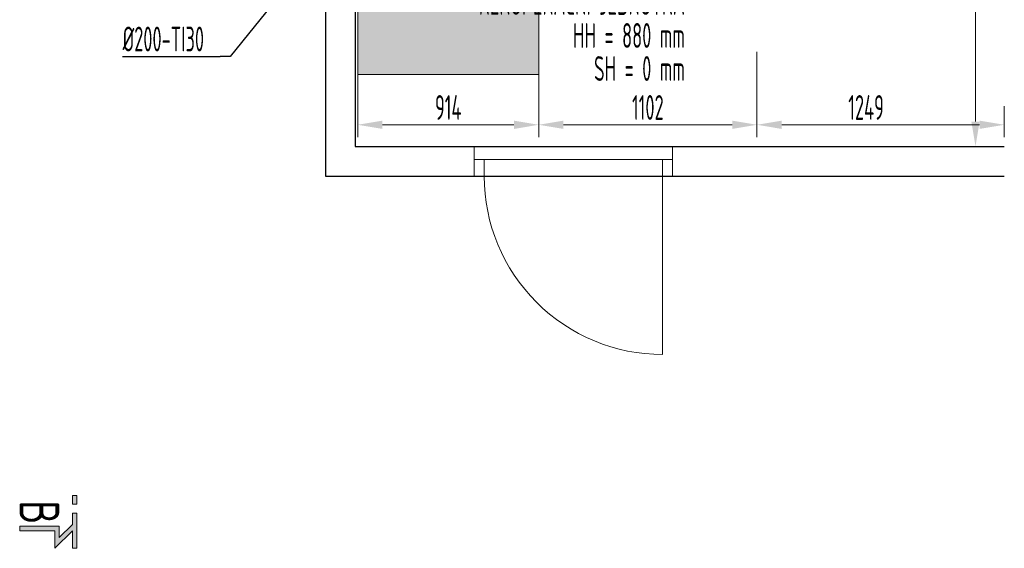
# Model space of a CAD drawing. Header units: millimetres. Extents: x 8221 to 89444, y -105166 to -5578.
# Tile 98 of 118: x 63028 to 68000, y -30542 to -27874. Entities that reach past the tile are written whole.
import ezdxf
from ezdxf.enums import TextEntityAlignment as Align

# ---------------------------------------------------------------- set-up
doc = ezdxf.new("R2010")
doc.units = ezdxf.units.MM
doc.linetypes.add('phl_thick', pattern=[0])
for name, color, linetype, lineweight in [('UT_KOTY - DIMENZE', 7, 'Continuous', 5), ('VZT_23 ZAŘÍZENÍ - SERVISNÍ PROSTOR', 8, 'Continuous', 5), ('VZT_50 POPIS - OBECNE', 7, 'Continuous', 13), ('VZT_60_KOTY - DIMENZE', 7, 'Continuous', 5)]:
    doc.layers.add(name, color=color, linetype=linetype, lineweight=lineweight)
doc.styles.add('EVORA_125', font='isocp.shx', dxfattribs={"width": 0.6, "height": 125})
doc.styles.add('ISOCP 2.5', font='isocp.shx', dxfattribs={"width": 0.6, "height": 2.5})
doc.styles.add('ISOCP 4.0', font='isocp.shx', dxfattribs={"width": 0.6, "height": 4})

msp = doc.modelspace()

# ---------------------------------------------------------------- hatches: boundary and pattern name
at = {"layer": 'VZT_23 ZAŘÍZENÍ - SERVISNÍ PROSTOR'}
h = msp.add_hatch(color=256, dxfattribs=at)
h.dxf.hatch_style = 1
h.paths.add_polyline_path([(65649.3, -27547.8), (64735.1, -27547.8), (64735.1, -28149.6), (65649.3, -28149.6)])
at = {"layer": 'VZT_50 POPIS - OBECNE'}
h = msp.add_hatch(color=256, dxfattribs=at)
h.dxf.hatch_style = 1
h.paths.add_polyline_path([(63206.1, -30542), (63206.1, -30453.1), (63028.4, -30453.1), (63028.4, -30430.9), (63228.4, -30430.9), (63228.4, -30488.3), (63295, -30421.7), (63295, -30364.2), (63317.3, -30364.2), (63317.3, -30542), (63295, -30542), (63295, -30453.1)])
h.paths.add_polyline_path([(63295, -30319.8), (63295, -30275.3), (63317.3, -30275.3), (63317.3, -30319.8)])

# ---------------------------------------------------------------- linework, layer by layer
for p, q in [((64572, -27388.9), (64572, -28663.1)), ((64722, -27388.9), (64722, -28513.1)), ((64722, -28513.1), (67999.4, -28513.1)), ((64572, -28663.1), (67999.4, -28663.1))]:
    msp.add_line(p, q)
at = {"layer": 'UT_KOTY - DIMENZE'}
for p, q in [((67854.8, -28388.1, 0), (67854.8, -26729.3, 0)), ((65649.3, -28035.8), (65649.3, -28466.7)), ((66751.3, -28036.2), (66751.3, -28466.7)), ((64735.1, -28082.3), (64735.1, -28466.7)), ((65649.3, -28082.3), (65649.3, -28466.7)), ((66751.3, -28082.3), (66751.3, -28466.7)), ((68000.3, -28310.4), (68000.3, -28466.7)), ((65524.3, -28404.2), (64860.1, -28404.2)), ((66626.3, -28404.2), (65774.3, -28404.2)), ((67875.3, -28404.2), (66876.3, -28404.2)), ((67809, -28513.1, 0), (67917.3, -28513.1, 0))]:
    msp.add_line(p, q, dxfattribs=at)
for points in [[(64860.1, -28383.4), (64860.1, -28425.1), (64735.1, -28404.2)], [(65524.3, -28383.4), (65524.3, -28425.1), (65649.3, -28404.2)], [(65774.3, -28383.4), (65774.3, -28425.1), (65649.3, -28404.2)], [(66626.3, -28383.4), (66626.3, -28425.1), (66751.3, -28404.2)], [(66876.3, -28383.4), (66876.3, -28425.1), (66751.3, -28404.2)], [(67834, -28388.1, 0), (67875.6, -28388.1, 0), (67854.8, -28513.1, 0)], [(67875.3, -28383.4), (67875.3, -28425.1), (68000.3, -28404.2)]]:
    msp.add_solid(points, dxfattribs=at)
at = {"layer": 'VZT_23 ZAŘÍZENÍ - SERVISNÍ PROSTOR'}
msp.add_lwpolyline([(65649.3, -27547.8), (65649.3, -28149.6), (64735.1, -28149.6), (64735.1, -27547.8)], dxfattribs=at)
at = {"layer": 'VZT_50 POPIS - OBECNE', "linetype": 'phl_thick'}
for p, q in [((65324, -28663.6), (65323.9, -28513.1)), ((65323.9, -28513.1), (66324.1, -28513.1)), ((66324.1, -28513.1), (66324.1, -28663.6)), ((65324, -28578.6), (66324.1, -28578.6)), ((65374.1, -28664.1), (65374.2, -28578.6)), ((66274.1, -28578.6), (66274.7, -29563.5)), ((66324.1, -28663.6), (65324, -28663.6))]:
    msp.add_line(p, q, dxfattribs=at)
at = {"layer": 'VZT_50 POPIS - OBECNE'}
for points in [[(63295, -30319.8), (63295, -30275.3), (63317.3, -30275.3), (63317.3, -30319.8), (63295, -30319.8)], [(63028.4, -30453.1), (63028.4, -30430.9), (63228.4, -30430.9), (63228.4, -30488.3), (63295, -30421.7), (63295, -30364.2), (63317.3, -30364.2), (63317.3, -30542), (63295, -30542)], [(63295, -30453.1), (63206.1, -30542), (63206.1, -30453.1), (63028.4, -30453.1)], [(63295, -30542), (63295, -30453.1)]]:
    msp.add_lwpolyline(points, dxfattribs=at)
at = {"layer": 'VZT_50 POPIS - OBECNE', "linetype": 'phl_thick'}
msp.add_arc((66274.1, -28663.5), 900, 180.0375, 270.0375, dxfattribs=at)
at = {"layer": 'VZT_60_KOTY - DIMENZE', "linetype": 'ByBlock', "lineweight": -2}
msp.add_line((64090.9, -28058.8), (64040.9, -28058.8), dxfattribs=at)
for points in [[(64881.8, -27080.8), (64090.9, -28058.8)], [(63548.3, -28058.8), (64040.9, -28058.8)]]:
    msp.add_lwpolyline(points, dxfattribs=at)

# ---------------------------------------------------------------- texts
at = {"layer": 'UT_KOTY - DIMENZE', "char_height": 125, "attachment_point": 5, "style": 'ISOCP 2.5'}
for s, insert in [('914', (65192.2, -28316.7)), ('1102', (66200.3, -28316.7)), ('1249', (67302.4, -28316.7))]:
    msp.add_mtext(s, dxfattribs=dict(at, insert=insert))
at = {"layer": 'VZT_50 POPIS - OBECNE', "linetype": 'phl_thick', "insert": (66387.5, -27457.5), "char_height": 200, "attachment_point": 3, "line_spacing_factor": 0.8, "style": 'ISOCP 4.0'}
msp.add_mtext('1.03\\P{\\H0.625x;REKUPERAČNÍ JEDNOTKA\\PHH = 880 mm\\PSH = 0 mm}', dxfattribs=at)
at = {"layer": 'VZT_50 POPIS - OBECNE', "style": 'EVORA_125', "width": 0.8}
msp.add_attdef('B', text='B', height=200, rotation=270, dxfattribs=at).set_placement((62968.4, -30421.7), align=Align.BOTTOM_RIGHT)
at = {"layer": 'VZT_60_KOTY - DIMENZE', "linetype": 'phl_thick', "insert": (63548.3, -27908.8), "char_height": 125, "attachment_point": 1, "style": 'EVORA_125'}
msp.add_mtext('%%C200-TI30', dxfattribs=at)

doc.saveas('drawing.dxf')
